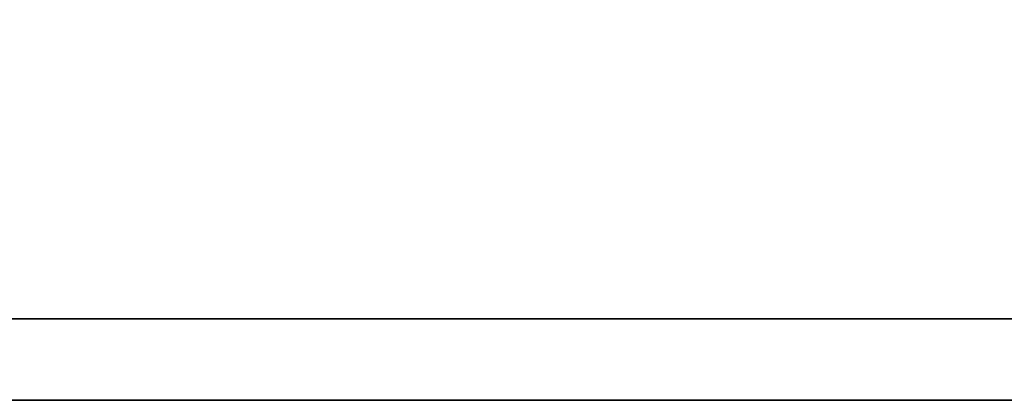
# Model space of a CAD drawing. Extents: x 158 to 747, y 26 to 428.
# Tile 25 of 49: x 672.983 to 674.262, y 88.387 to 88.881. Entities that reach past the tile are written whole.
import ezdxf

# ---------------------------------------------------------------- set-up
doc = ezdxf.new("R2010")
doc.units = 0
doc.header["$MEASUREMENT"] = 0
doc.layers.add('DIM', color=4, linetype='CONTINUOUS')
doc.layers.add('layer 1', color=7, linetype='CONTINUOUS')

# ---------------------------------------------------------------- blocks, each defined once
blk = doc.blocks.new('TBI MOTION logo(完整正式版)')
at = {"layer": 'layer 1', "color": 22, "lineweight": 35}
blk.add_open_spline([(75.90875, -9.47875), (75.90875, -9.47875), (75.90875, -12.28625), (75.90875, -12.28625), (75.90875, -12.28625), (75.90875, -12.28625), (75.90875, -12.47875), (75.90875, -12.47875), (75.90875, -12.47875), (75.90875, -12.47875), (75.71625, -12.47875), (75.71625, -12.47875), (75.71625, -12.47875), (75.71625, -12.47875), (-88.32875, -12.47875), (-88.32875, -12.47875), (-88.32875, -12.47875), (-88.32875, -12.47875), (-88.32875, -13.29375), (-88.32875, -13.29375), (-88.32875, -13.29375), (-88.32875, -13.29375), (82.89125, -13.29375), (82.89125, -13.29375), (82.89125, -13.29375), (82.89125, -13.29375), (75.90875, -9.47875), (75.90875, -9.47875)], degree=3, knots=[0, 0, 0, 0, 0.1428571, 0.1428571, 0.1428571, 0.1428572, 0.2857143, 0.2857143, 0.2857143, 0.2857143, 0.4285714, 0.4285714, 0.4285714, 0.4285714, 0.5714286, 0.5714286, 0.5714286, 0.5714286, 0.7142857, 0.7142857, 0.7142857, 0.7142857, 0.8571429, 0.8571429, 0.8571429, 0.8571429, 1, 1, 1, 1], dxfattribs=at)

msp = doc.modelspace()

# ---------------------------------------------------------------- block references
at = {"layer": 'DIM', "xscale": 0.1295999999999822, "yscale": 0.1295999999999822, "zscale": 0.1295999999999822}
msp.add_blockref('TBI MOTION logo(完整正式版)', (682.2127, 90.1096), dxfattribs=at)

doc.saveas('drawing.dxf')
